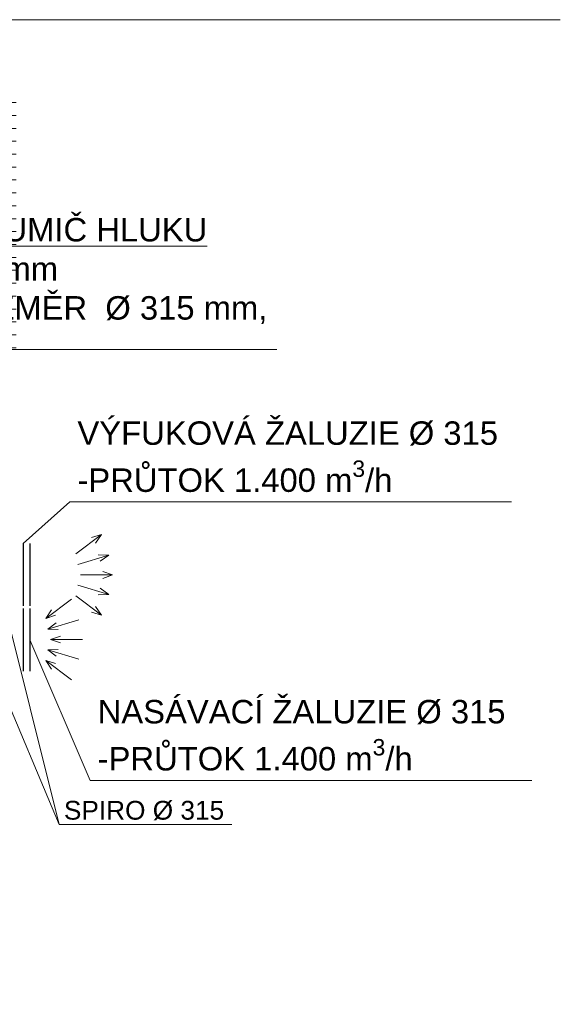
# Model space of a CAD drawing. Header units: millimetres. Extents: x 918337 to 1269480, y -257156 to -67477.
# Tile 62 of 114: x 1156063 to 1159521, y -224227 to -217928. Entities that reach past the tile are written whole.
import ezdxf

# ---------------------------------------------------------------- set-up
doc = ezdxf.new("R2010")
doc.units = ezdxf.units.MM
doc.layers.get('0').update_dxf_attribs({"color": 8, "lineweight": 9})
for name, color, linetype, lineweight in [('1VZT - LEGENDY', 7, 'Continuous', 13), ('1VZT-POPIS', 7, 'Continuous', 13), ('1VZT-POTRUBI', 4, 'Continuous', 30), ('LEGENDY', 7, 'Continuous', 9)]:
    doc.layers.add(name, color=color, linetype=linetype, lineweight=lineweight)
doc.layers.add('_HROMOSVOD', color=251, linetype='Continuous')
doc.styles.get("Standard").update_dxf_attribs({"font": 'arial.ttf'})

# ---------------------------------------------------------------- blocks, each defined once
blk = doc.blocks.new('rhbfdgb')
at = {"layer": '1VZT - LEGENDY', "ltscale": 0.5}
for p, q in [((-359271.4, 269162.5), (-359107.5, 269286.5)), ((-359107.5, 269286.5), (-359170.8, 269266.4)), ((-359107.5, 269286.5), (-359144.1, 269231)), ((-359257.5, 269094.8), (-359060.6, 269153.5)), ((-359060.6, 269153.5), (-359126.9, 269156.8)), ((-359060.6, 269153.5), (-359114.2, 269114.4)), ((-359035.2, 269027.5), (-359097.8, 269049.7)), ((-359240.7, 269027.5), (-359035.2, 269027.5)), ((-359035.2, 269027.5), (-359097.8, 269005.4)), ((-359257.5, 268961.2), (-359060.6, 268902.5)), ((-359060.6, 268902.5), (-359114.2, 268941.6)), ((-359271.4, 268893.5), (-359107.5, 268769.6)), ((-359060.6, 268902.5), (-359126.9, 268899.2)), ((-359107.5, 268769.6), (-359170.8, 268789.6)), ((-359107.5, 268769.6), (-359144.1, 268825))]:
    blk.add_line(p, q, dxfattribs=at)
blk = doc.blocks.new('fvdfv')
at = {"layer": 'LEGENDY', "ltscale": 0.5}
for p, q in [((-210347.7, 270615.7), (-210183.8, 270491.8)), ((-210183.8, 270491.8), (-210220.4, 270547.2)), ((-210183.8, 270491.8), (-210247.1, 270511.8)), ((-210394.7, 270482.7), (-210197.8, 270424)), ((-210197.8, 270424), (-210264.1, 270420.7)), ((-210197.8, 270424), (-210251.4, 270463.1)), ((-210420, 270357.7), (-210214.6, 270357.7)), ((-210214.6, 270357.7), (-210277.2, 270379.9)), ((-210214.6, 270357.7), (-210277.2, 270335.6)), ((-210394.7, 270231.7), (-210197.8, 270290.4)), ((-210197.8, 270290.4), (-210264.1, 270293.8)), ((-210197.8, 270290.4), (-210251.4, 270251.3)), ((-210347.7, 270098.8), (-210183.8, 270222.7)), ((-210183.8, 270222.7), (-210247.1, 270202.6)), ((-210183.8, 270222.7), (-210220.4, 270167.3))]:
    blk.add_line(p, q, dxfattribs=at)

msp = doc.modelspace()

# ---------------------------------------------------------------- hatches: boundary and pattern name
at = {"ltscale": 0.1}
h = msp.add_hatch(dxfattribs=at)
h.set_pattern_fill('BRICK', color=256, scale=13)
h.set_pattern_definition([(0, (121532.456, -85387.46), (0, 82.55), []), (90, (121532.46, -85387.46), (-165.1, 1e-14), [82.55, -82.55]), (90, (121615, -85387.46), (-165.1, 1e-14), [-82.55, 82.55])])
h.paths.add_polyline_path([(1150631.8, -221024.8), (1150631.8, -218290.1), (1150431.8, -218290.1), (1150431.8, -221024.8)])
h.paths.add_polyline_path([(1152931.8, -223257.9), (1152931.8, -224107), (1152931.8, -224227), (1153131.8, -224227), (1153131.8, -224133.2), (1153131.8, -223257.9)])
h.paths.add_polyline_path([(1156041.5, -220038.1), (1156041.5, -218409.9, -0.351247), (1155741.5, -218209.7), (1155741.5, -220038.1)])
h.paths.add_polyline_path([(1154567.7, -220042), (1157678.4, -220042), (1157678.4, -219157.2), (1154567.7, -219157.2)], flags=9)

# ---------------------------------------------------------------- linework, layer by layer
at = {"layer": '1VZT - LEGENDY', "ltscale": 0.1}
for p, q in [((1153178.9, -217927.9), (1159520.6, -217927.9)), ((1154530.2, -220038.1), (1157706.9, -220038.1)), ((1156383.9, -221013.2), (1159208.7, -221013.2)), ((1156316, -223076.3), (1155945, -221587.3)), ((1156513.2, -222795.4), (1156129.1, -221895.1, -14.9)), ((1156316, -223076.3), (1155835.7, -221937.1)), ((1156513.2, -222795.4), (1159338.1, -222795.4)), ((1156316, -223076.3), (1157420, -223076.3))]:
    msp.add_line(p, q, dxfattribs=at)
at = {"layer": '1VZT-POPIS', "ltscale": 0.1}
msp.add_line((1156383.9, -221013.2), (1156085.1, -221278.3), dxfattribs=at)
at = {"layer": '1VZT-POTRUBI', "ltscale": 0.1}
for p, q in [((1156085.3, -221278.3), (1156085.3, -221677.4)), ((1156129.1, -221278.3), (1156129.1, -221677.4))]:
    msp.add_line(p, q, dxfattribs=at)
at = {"layer": '1VZT-POTRUBI', "color": 6, "ltscale": 0.1}
for p, q in [((1156085.3, -221695.6, -14.9), (1156085.3, -222094.7, -14.9)), ((1156129.1, -221695.6, -14.9), (1156129.1, -222094.7, -14.9))]:
    msp.add_line(p, q, dxfattribs=at)

# ---------------------------------------------------------------- block references
at = {"layer": '1VZT-POTRUBI', "rotation": 180}
msp.add_blockref('fvdfv', (946046, 48464.4), dxfattribs=at)
at = {"layer": '_HROMOSVOD'}
msp.add_blockref('rhbfdgb', (1515693, -490507.3), dxfattribs=at)

# ---------------------------------------------------------------- texts
at = {"layer": '1VZT - LEGENDY', "lineweight": 5, "char_height": 150, "attachment_point": 1}
for s, width, insert in [('{\\LKRUHOVÝ TLUMIČ HLUKU\\P}-DÉLKA 1000 mm\\P-VNITŘNÍ ROZMĚR  %%C 315 mm,', 7941.607, (1154620.5, -219196.5)), ('\\A1;VÝFUKOVÁ ŽALUZIE %%C 315\\P-PRŮTOK 1.400 m{\\H0.7x;\\S3^ ;}/h', 4240.618, (1156432.6, -220497.7)), ('\\A1;NASÁVACÍ ŽALUZIE %%C 315\\P-PRŮTOK 1.400 m{\\H0.7x;\\S3^ ;}/h', 4240.618, (1156561.9, -222279.9))]:
    msp.add_mtext_dynamic_manual_height_columns(s, width=width, gutter_width=12.5, heights=[0], dxfattribs=dict(at, insert=insert))
at = {"layer": 'LEGENDY', "lineweight": 5, "insert": (1156858.5, -222987.9), "char_height": 120, "attachment_point": 5}
msp.add_mtext_dynamic_manual_height_columns('SPIRO %%C 315', width=1517.357, gutter_width=12.5, heights=[0], dxfattribs=at)

doc.saveas('drawing.dxf')
